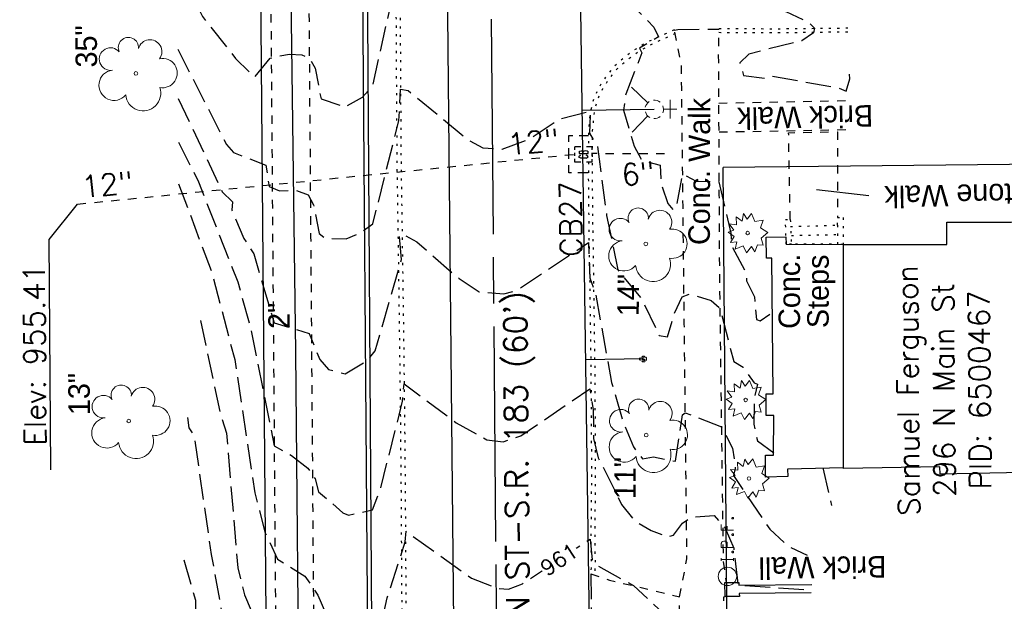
# Model space of a CAD drawing. Extents: x 2300122 to 2305194, y 360020 to 364238.
# Tile 48 of 93: x 2301740 to 2301868, y 361724 to 361800. Entities that reach past the tile are written whole.
import ezdxf
from ezdxf.enums import TextEntityAlignment as Align

# ---------------------------------------------------------------- set-up
doc = ezdxf.new("R2010")
doc.units = 0
doc.header["$LTSCALE"] = 20
doc.header["$MEASUREMENT"] = 0
doc.set_wipeout_variables(frame=1)
for name, pattern in [('CL', [2, 0.3, -0.15, 1.4, -0.15]), ('gasex', [0]), ('OhDOT_USTN1', [0.055, 0.014, -0.041]), ('OhDOT_USTN2', [0.11, 0.069, -0.041]), ('OhDOT_USTN3', [0.22, 0.165, -0.055]), ('OhDOT_USTN5', [0.11, 0.055, -0.055]), ('ohelecex', [0]), ('ohteleex', [0]), ('rowex', [0]), ('sanex', [0]), ('waterex', [0])]:
    doc.linetypes.add(name, pattern=pattern)
for name, color, linetype in [('BD_X_Building', 231, 'Continuous'), ('BD_X_Porch_or_Deck', 7, 'Continuous'), ('CM_X_Wall', 254, 'Continuous'), ('DR_X_Cells', 151, 'OhDOT_USTN2'), ('DR_X_Paved_Gutter', 133, 'OhDOT_USTN2'), ('DR_X_Storm_Sewer', 151, 'OhDOT_USTN5'), ('DR_X_Text', 7, 'Continuous'), ('DT_X_Contour_Major', 132, 'OhDOT_USTN3'), ('DT_X_Contour_Minor', 136, 'OhDOT_USTN3'), ('DT_X_Contour_Text', 7, 'Continuous'), ('PV_X_Curb', 120, 'OhDOT_USTN1'), ('PV_X_Driveway', 7, 'OhDOT_USTN5'), ('PV_X_EOP', 7, 'OhDOT_USTN3'), ('PV_X_Steps', 120, 'OhDOT_USTN1'), ('PV_X_Text', 7, 'Continuous'), ('PV_X_Walk', 120, 'OhDOT_USTN5'), ('RW_X_CL', 6, 'CL'), ('RW_X_Fee_RW', 6, 'rowex'), ('RW_X_Text', 7, 'Continuous'), ('SV_X_Mon_Cells_Found', 7, 'Continuous'), ('SV_X_Text_Name', 7, 'Continuous'), ('TX_X_20', 7, 'Continuous'), ('UT_X_Gas', 2, 'gasex'), ('UT_X_Gas_Text', 7, 'Continuous'), ('UT_X_Overhead_Electric', 1, 'ohelecex'), ('UT_X_Overhead_Telecom', 30, 'ohteleex'), ('UT_X_Sanitary_Line', 3, 'sanex'), ('UT_X_Water', 133, 'waterex'), ('UT_X_Water_Cells', 133, 'Continuous'), ('VG_X_Cells', 3, 'Continuous'), ('VG_X_Text', 7, 'Continuous')]:
    doc.layers.add(name, color=color, linetype=linetype)
doc.styles.add('Simplex Normal (0.14)', font='Simplex.shx')
doc.styles.add('Straight Normal (0.14) Font 30', font='font30.shx', dxfattribs={"height": 0.14})
doc.styles.add('Straight-Normal', font='font30.shx', dxfattribs={"height": 0.14})

# ---------------------------------------------------------------- blocks, each defined once
blk = doc.blocks.new('GCB-X')
at = {"layer": 'DR_X_Cells', "color": 121, "linetype": 'Continuous'}
for p, q in [((-0.0625, 0.0375), (-0.0375, 0.0375)), ((-0.0625, 0.0125), (-0.0625, 0.0375)), ((-0.0125, 0.0375), (0.0125, 0.0375)), ((0.0227, 0.0195), (0.0067, 0.0195)), ((0.0067, 0.0195), (0.0067, -0.0205)), ((0.0067, 0.0013), (0.0243, 0.0013)), ((0.0375, 0.0375), (0.0625, 0.0375)), ((0.0625, 0.0125), (0.0625, 0.0375)), ((-0.0625, -0.0375), (-0.0625, -0.0125)), ((-0.0625, -0.0375), (-0.0375, -0.0375)), ((-0.0125, -0.0375), (0.0125, -0.0375)), ((0.0067, -0.0205), (0.0243, -0.0205)), ((0.0375, -0.0375), (0.0625, -0.0375)), ((0.0625, -0.0375), (0.0625, -0.0125))]:
    blk.add_line(p, q, dxfattribs=at)
at = {"layer": 'DR_X_Cells', "color": 121, "linetype": 'Continuous', "extrusion": (0, 0, -1)}
for centre, radius, start, end in [((-0.014, 0), 0.0458, 344.8107, 15.1893), ((0.0184, 0.0074), 0.0127, 21.5603, 158.4397), ((-0.0198, 0.0101), 0.00986, 106.9987, 243.1793), ((-0.0199, -0.0096), 0.0117, 112.0547, 247.9453)]:
    blk.add_arc(centre, radius, start, end, dxfattribs=at)
at = {"layer": 'DR_X_Cells', "color": 121, "linetype": 'Continuous'}
blk.add_arc((-0.0184, -0.0073), 0.0127, 201.5603, 338.4397, dxfattribs=at)
blk = doc.blocks.new('ODOT STORM CATCH BASIN SQUARE')
blk.add_blockref('GCB-X', (0, 0))
blk = doc.blocks.new('TREE')
at = {"layer": 'VG_X_Cells', "color": 3, "linetype": 'Continuous', "lineweight": 0}
blk.add_circle((0, 0), 0.012, dxfattribs=at)
for centre, radius, start, end in [((-0.0492, 0.1684), 0.0658, 354.0047, 205.97412), ((0.0913, 0.1415), 0.0776, 323.82996, 165.0376), ((-0.1655, 0.0932), 0.0735, 39.06254, 279.54124), ((0.173, 0.0018), 0.0957, 259.14531, 101.45961), ((-0.1427, -0.0774), 0.0987, 96.17219, 320.57371), ((0.0473, -0.1303), 0.1142, 184.94757, 19.45715)]:
    blk.add_arc(centre, radius, start, end, dxfattribs=at)
blk = doc.blocks.new('SHRUB')
at = {"layer": 'VG_X_Cells', "color": 3, "linetype": 'Continuous', "lineweight": 0, "flags": 128}
blk.add_lwpolyline([(-0.0042, 0.0905), (0.026, 0.1273), (0.0467, 0.0746), (0.1013, 0.0836), (0.0844, 0.033), (0.1317, 0.0032), (0.0888, -0.0335), (0.1013, -0.0792), (0.0637, -0.0757), (0.0474, -0.1214), (0.026, -0.0868), (-0.0079, -0.1277), (-0.0293, -0.0833), (-0.0803, -0.1048), (-0.0707, -0.0578), (-0.1113, -0.0619), (-0.0877, -0.0224), (-0.1261, 0.006), (-0.0892, 0.0192), (-0.1195, 0.0593), (-0.0729, 0.0538), (-0.0744, 0.1057), (-0.0367, 0.0773), (-0.0264, 0.1266), (-0.0042, 0.0905)], dxfattribs=at)
at = {"layer": 'VG_X_Cells', "color": 3, "linetype": 'Continuous', "lineweight": 0}
blk.add_circle((0, 0), 0.0115, dxfattribs=at)
blk = doc.blocks.new('WSS')
at = {"layer": 'Defpoints', "color": 133, "linetype": 'Continuous', "lineweight": 30}
blk.add_point((0, 0), dxfattribs=at)
at = {"layer": 'UT_X_Water_Cells', "color": 133, "linetype": 'Continuous', "lineweight": 0}
for p, q in [((0.032, 0.106), (-0.032, 0.106)), ((0, 0.074), (0, 0.138)), ((0.02, 0.008), (0.055, -0.01))]:
    blk.add_line(p, q, dxfattribs=at)
at = {"layer": 'UT_X_Water_Cells', "color": 133, "linetype": 'Continuous', "lineweight": 0, "flags": 128}
for points in [[(-0.059, 0.045), (-0.074, 0.03), (-0.074, -0.03), (-0.059, -0.045)], [(-0.055, 0.035), (-0.041, -0.041), (-0.027, 0.035), (-0.013, -0.041), (0.001, 0.035)], [(0.045, 0.059), (0.03, 0.074), (-0.03, 0.074), (-0.045, 0.059)], [(0.059, -0.045), (0.074, -0.03), (0.074, 0.03), (0.059, 0.045)], [(-0.045, -0.059), (-0.03, -0.074), (0.03, -0.074), (0.045, -0.059)]]:
    blk.add_lwpolyline(points, dxfattribs=at)
at = {"layer": 'UT_X_Water_Cells', "color": 133, "linetype": 'Continuous', "lineweight": 0, "extrusion": (0, 0, -1)}
for centre, radius, start, end in [((-0.028, 0.02), 0.0135, 303.6324, 53.7413), ((-0.039, -0.005), 0.04, 61.3463, 118.6537), ((-0.037, -0.009), 0.0316, 235.6037, 316.3305), ((-0.044, -0.022), 0.017, 132.0642, 228.5117)]:
    blk.add_arc(centre, radius, start, end, dxfattribs=at)
blk = doc.blocks.new('FH')
at = {"layer": 'Defpoints', "color": 133, "linetype": 'Continuous', "lineweight": 30}
blk.add_point((0, 0), dxfattribs=at)
blk.add_point((0, 0), dxfattribs=at)
at = {"layer": 'UT_X_Water_Cells', "color": 133, "linetype": 'Continuous', "lineweight": 0}
for p, q in [((-0.0001, 0.0602), (-0.0001, 0.1462)), ((0.0599, 0.1032), (-0.0601, 0.1032)), ((-0.0423, -0.0424), (-0.1463, -0.1463)), ((0.0423, -0.0424), (0.1462, -0.1463))]:
    blk.add_line(p, q, dxfattribs=at)
for start, end in [(140.02099, 184.06293), (68.13946, 112.03798), (356.01648, 39.98885), (211.87877, 255.84793), (283.82389, 329.90967)]:
    blk.add_arc((0, 0), 0.06, start, end, dxfattribs=at)
blk = doc.blocks.new('IPF')
at = {"layer": 'SV_X_Mon_Cells_Found', "color": 7, "linetype": 'Continuous', "lineweight": 0, "flags": 128}
for points in [[(0.1007, 0.04), (0.1184, 0.04)], [(0.1095, -0.04), (0.1095, 0.04)], [(0.1878, -0.04), (0.1878, 0.04), (0.2143, 0.04), (0.217, 0.0394), (0.2209, 0.0381), (0.2225, 0.0368), (0.2242, 0.0356), (0.2264, 0.0324), (0.228, 0.0293), (0.2291, 0.0242), (0.2291, 0.0167), (0.2286, 0.0142), (0.2275, 0.0104), (0.2253, 0.006), (0.2231, 0.0041), (0.2214, 0.0028), (0.2187, 0.0016), (0.2143, 0.0009), (0.1878, 0.0009)], [(0.3383, 0.04), (0.3002, 0.04), (0.3002, -0.04)], [(0.3002, 0.0009), (0.3272, 0.0009)], [(0.1007, -0.04), (0.1184, -0.04)], [(0.1575, -0.0293), (0.1602, -0.0293), (0.1619, -0.0305), (0.1635, -0.0331), (0.1635, -0.0362), (0.1619, -0.0387), (0.1602, -0.04), (0.1575, -0.04), (0.1558, -0.0387), (0.1542, -0.0362), (0.1542, -0.0331), (0.1558, -0.0305), (0.1575, -0.0293)], [(0.2699, -0.0293), (0.2727, -0.0293), (0.2743, -0.0305), (0.276, -0.0331), (0.276, -0.0362), (0.2743, -0.0387), (0.2727, -0.04), (0.2699, -0.04), (0.2683, -0.0387), (0.2666, -0.0362), (0.2666, -0.0331), (0.2683, -0.0305), (0.2699, -0.0293)], [(0.3774, -0.0293), (0.3801, -0.0293), (0.3818, -0.0305), (0.3835, -0.0331), (0.3835, -0.0362), (0.3818, -0.0387), (0.3801, -0.04), (0.3774, -0.04), (0.3757, -0.0387), (0.3741, -0.0362), (0.3741, -0.0331), (0.3757, -0.0305), (0.3774, -0.0293)]]:
    blk.add_lwpolyline(points, dxfattribs=at)
at = {"layer": 'SV_X_Mon_Cells_Found', "color": 7, "linetype": 'Continuous', "lineweight": 0}
blk.add_circle((0, 0), 0.06, dxfattribs=at)

msp = doc.modelspace()

# ---------------------------------------------------------------- linework, layer by layer
at = {"layer": 'BD_X_Building', "flags": 128}
msp.add_lwpolyline([(2301874.74, 361741.04), (2301859.61, 361740.76), (2301859.59, 361741.69), (2301847.04, 361741.46), (2301847.04, 361770.65), (2301860.5, 361770.65), (2301860.5, 361773.55), (2301868.87, 361773.56), (2301875.77, 361773.57), (2301875.77, 361772.12), (2301890.77, 361772.12), (2301890.65, 361758.84), (2301895.49, 361758.8), (2301895.35, 361743.22), (2301874.76, 361743.41), (2301874.74, 361741.04)], close=True, dxfattribs=at)
at = {"layer": 'BD_X_Porch_or_Deck'}
msp.add_lwpolyline([(2301847.04, 361741.57), (2301839.76, 361741.41), (2301839.78, 361740.42), (2301836.88, 361740.35), (2301836.87, 361743.2), (2301837.91, 361743.2), (2301837.96, 361748.36), (2301836.95, 361748.39), (2301836.98, 361751.21), (2301837.87, 361751.19), (2301837.69, 361768.85), (2301837.01, 361768.84), (2301836.98, 361771.61), (2301839.54, 361771.62), (2301839.56, 361770.7), (2301847.04, 361770.65)], dxfattribs=at)
at = {"layer": 'CM_X_Wall', "flags": 128}
msp.add_lwpolyline([(2301842.85, 361725.28), (2301833.47, 361725.21), (2301833.48, 361724.83), (2301831.62, 361724.8), (2301831.58, 361726.62), (2301833.4, 361726.63), (2301833.41, 361726.27), (2301842.9, 361726.37)], dxfattribs=at)
at = {"layer": 'DR_X_Paved_Gutter', "flags": 128}
msp.add_lwpolyline([(2301813.81, 361779.95), (2301811.26, 361779.95), (2301811.26, 361784.83), (2301813.83, 361784.83)], dxfattribs=at)
at = {"layer": 'DR_X_Storm_Sewer', "flags": 128}
for points in [[(2301747.29, 361775.9), (2301812.07, 361782.39)], [(2301823.75, 361782.44), (2301814.32, 361782.47)]]:
    msp.add_lwpolyline(points, dxfattribs=at)
at = {"layer": 'DR_X_Text', "flags": 128}
msp.add_lwpolyline([(2301743.82, 361741.3), (2301743.59, 361771.3), (2301747.29, 361775.9)], dxfattribs=at)
at = {"layer": 'DT_X_Contour_Major', "flags": 128}
for points, elevation in [([(2301760.43, 361806.64), (2301763.56, 361800.34), (2301767.86, 361794.87), (2301770.36, 361792.43), (2301772.36, 361794.92), (2301774.88, 361795.44), (2301776.49, 361795.32), (2301777.52, 361794.86), (2301778.22, 361793.61), (2301779, 361789.59), (2301782.13, 361788.57), (2301784.4, 361789.81), (2301785.74, 361791.32), (2301789.21, 361806.9), (2301788.84, 361809.58), (2301788.99, 361810.66), (2301789.71, 361810.9), (2301798.95, 361802.87), (2301800.14, 361802.2), (2301803.48, 361801.82), (2301805.45, 361801.98), (2301811.63, 361804.03), (2301815.08, 361804.06), (2301818.43, 361803.02), (2301822.32, 361798.94), (2301822.96, 361797.66), (2301820.46, 361796.18), (2301820.79, 361795.6), (2301818.68, 361790.2), (2301818.41, 361788.14), (2301819.76, 361783.45), (2301820.81, 361781.56), (2301823.17, 361780.96), (2301823.3, 361778.53), (2301824.16, 361775.98), (2301824.86, 361775.12), (2301825.35, 361775.79), (2301826.1, 361779.8), (2301827.84, 361778.88), (2301830.82, 361778.8), (2301832.37, 361772.12), (2301832.49, 361770.46), (2301834.34, 361766.95), (2301834.42, 361765.91), (2301835.45, 361763.84), (2301835.69, 361760.88), (2301836.18, 361760.72), (2301837.99, 361761.9)], 965), ([(2301763.3, 361760.73), (2301765.86, 361748.68), (2301766.69, 361746.06), (2301768.15, 361728.54), (2301769.03, 361725.02), (2301771.38, 361719.45), (2301772.88, 361713.22), (2301773.56, 361712.13), (2301778, 361709.07), (2301779.95, 361704.83), (2301780.53, 361701.84), (2301782.16, 361699.58), (2301784.3, 361698.33), (2301785.26, 361698.57), (2301786.34, 361700.95), (2301786.87, 361701.47), (2301790.08, 361713.72), (2301790.04, 361714.67), (2301797.14, 361709.22), (2301801, 361707.18), (2301803.05, 361706.76), (2301804.41, 361707.16), (2301813.89, 361713.68), (2301814.51, 361713.43), (2301814.53, 361712.24), (2301814.75, 361712.61), (2301816.06, 361711.79), (2301818.41, 361709.01), (2301818.71, 361708.01), (2301816.32, 361705.15), (2301817.1, 361700.02), (2301817.98, 361698.34), (2301821.32, 361693.88), (2301821.66, 361693.85), (2301825.83, 361701.03), (2301830.9, 361698.99), (2301832.22, 361696.6), (2301831.32, 361695.5), (2301831.57, 361694.94), (2301831.87, 361694.98), (2301832.89, 361693.31), (2301833.68, 361692.68), (2301835.15, 361692.49), (2301835.28, 361686.73), (2301835.71, 361686.17), (2301835.35, 361684.28), (2301834.51, 361682.69), (2301833.52, 361682.76), (2301833.27, 361682.48), (2301835.39, 361681.88), (2301834.64, 361680.53), (2301834.73, 361678.41), (2301835.51, 361674.39), (2301837.29, 361671.48), (2301836.71, 361669.16), (2301837.94, 361667.27), (2301838.96, 361666.34), (2301840.05, 361665.85), (2301841.2, 361666.1), (2301841.79, 361666.78), (2301844.44, 361667.71), (2301847.22, 361669.9)], 960)]:
    msp.add_lwpolyline(points, dxfattribs=dict(at, elevation=elevation))
at = {"layer": 'DT_X_Contour_Minor', "flags": 128}
for points, elevation in [([(2301760.53, 361823.08), (2301760.84, 361821.82), (2301767.53, 361814.99), (2301769.75, 361811.59), (2301770.66, 361811.18), (2301772.58, 361811.52), (2301774.7, 361812.42), (2301777.09, 361812.84), (2301777.81, 361812.16), (2301779.07, 361807.37), (2301779.85, 361806.58), (2301781.92, 361806.62), (2301782.69, 361807.11), (2301786.52, 361813.95), (2301789.08, 361826.8), (2301788.7, 361829.96), (2301789.14, 361830.26), (2301791.81, 361828.48), (2301798.74, 361821.77), (2301800.25, 361820.85), (2301803.65, 361820.5), (2301805.71, 361820.61), (2301812.16, 361822.69), (2301814.51, 361821.99), (2301818.68, 361820.06), (2301820.69, 361818.57), (2301824.19, 361815.2), (2301828.68, 361809.94), (2301832.76, 361805.81), (2301836.4, 361802.94), (2301839.53, 361800.98), (2301842.47, 361799.59), (2301843.28, 361798.79), (2301843.15, 361798.2), (2301841.62, 361797.17), (2301834.7, 361795.44), (2301833.54, 361794.28), (2301834.04, 361792.65), (2301836.97, 361792.28), (2301837.64, 361792.58), (2301846.33, 361791.04), (2301847.41, 361790.6), (2301847.86, 361792.2), (2301847.79, 361793.65)], 966), ([(2301760.34, 361796.08), (2301766.67, 361783.66), (2301767.6, 361782.61), (2301771.83, 361780.99), (2301772.23, 361778.2), (2301773.59, 361777.61), (2301775.63, 361777.74), (2301777.32, 361777.12), (2301778.04, 361775.82), (2301778.74, 361772.06), (2301779.57, 361771.46), (2301782.29, 361771.37), (2301784.05, 361772.13), (2301785.75, 361773.33), (2301789.14, 361786.76), (2301789.35, 361790.85), (2301790.35, 361790.68), (2301798.1, 361784.32), (2301800.08, 361783.21), (2301802.58, 361783.05), (2301806.21, 361784.41), (2301810.11, 361787), (2301814.06, 361788.01), (2301813.96, 361785.13), (2301815.01, 361783.44), (2301816.19, 361774.41), (2301817.65, 361767.35), (2301820.82, 361763.46), (2301823.02, 361758.8), (2301824.14, 361758.6), (2301825, 361761.64), (2301826.05, 361763.81), (2301827.07, 361764.23), (2301829.82, 361763.34), (2301830.93, 361762.4), (2301832.76, 361755.39), (2301833.98, 361754.66), (2301835.39, 361752.62), (2301835.84, 361752.45), (2301835.44, 361750.66), (2301835.35, 361747.27), (2301835.82, 361745.08), (2301837.99, 361743.53)], 964), ([(2301760.41, 361789.65), (2301766.14, 361777.5), (2301767.48, 361776.19), (2301767.39, 361775.09), (2301768.95, 361771.44), (2301770.25, 361769.41), (2301772.88, 361760.44), (2301777.44, 361759.07), (2301778.85, 361755.66), (2301779.99, 361754.37), (2301782.16, 361753.81), (2301785.03, 361755.52), (2301786.04, 361756.78), (2301789.49, 361768.69), (2301789.2, 361771.76), (2301789.56, 361772.04), (2301791.46, 361771), (2301796.98, 361766.21), (2301799.58, 361764.49), (2301802.8, 361764.21), (2301804.53, 361764.69), (2301813.83, 361770.89), (2301814.02, 361766.29), (2301814.75, 361764.17), (2301816.85, 361752.68), (2301818.4, 361747.4), (2301819.69, 361744.3), (2301820.86, 361742.75), (2301822.28, 361742.99), (2301825.18, 361742.42), (2301826.07, 361748.45), (2301826.44, 361748.74), (2301831.14, 361746.9), (2301832.6, 361744.13), (2301832.95, 361741.49), (2301832.73, 361740.58), (2301837.43, 361733.57), (2301839.96, 361731.27), (2301842.3, 361730.21)], 963), ([(2301760.44, 361783.97), (2301763.05, 361778.79), (2301768.16, 361765.77), (2301769.84, 361759.68), (2301772.9, 361744.41), (2301775.17, 361743.18), (2301777.27, 361741.53), (2301778.25, 361740.12), (2301778.69, 361738.46), (2301781.86, 361735.69), (2301782.57, 361735.4), (2301785.7, 361736.11), (2301786.74, 361738.79), (2301789.63, 361750.23), (2301789.82, 361752.49), (2301796.62, 361747.44), (2301800.59, 361745.23), (2301802.74, 361744.94), (2301805.04, 361745.74), (2301813.99, 361751.84), (2301814.44, 361749.1), (2301814.5, 361745.39), (2301815.11, 361742.88), (2301818.13, 361736.81), (2301819.84, 361734.68), (2301821.98, 361733.39), (2301824.24, 361732.6), (2301824.92, 361732.78), (2301826.09, 361734.37), (2301827.2, 361735.12), (2301830.21, 361735.36), (2301831.63, 361733.73), (2301832.75, 361731.09), (2301833.32, 361726.29), (2301842.87, 361725.67)], 962), ([(2301760.43, 361778.56), (2301764.79, 361766.99), (2301767.76, 361755.65), (2301770.37, 361738.32), (2301771.7, 361733.19), (2301773.35, 361729.66), (2301776.89, 361727.48), (2301778.59, 361724.97), (2301781.69, 361717.66), (2301782.52, 361716.75), (2301786.16, 361717.96), (2301787.63, 361724.62), (2301789.95, 361731.92), (2301790.1, 361733.3), (2301798.58, 361727.18), (2301802.15, 361725.85), (2301803.42, 361725.76), (2301805.23, 361726.48), (2301814.05, 361732.29), (2301814.33, 361729.58), (2301814.96, 361728.86), (2301819.71, 361726.23), (2301824.44, 361721.81), (2301826.11, 361719.71), (2301830.12, 361717.7), (2301833.86, 361716.48), (2301837.5, 361712.61), (2301837.52, 361712.19), (2301836.58, 361711.67), (2301834.37, 361707.46), (2301834.84, 361704.99), (2301834.22, 361697.87), (2301834.55, 361697.51), (2301835.01, 361697.68), (2301835.32, 361700.42), (2301835.66, 361700.93), (2301837.61, 361700.5), (2301839.08, 361697.5), (2301839.38, 361698.1), (2301839.22, 361699.88), (2301842.85, 361707.39)], 961), ([(2301848.61, 361660.5), (2301842.31, 361660.29), (2301836.37, 361660.72), (2301834.86, 361663.16), (2301831.2, 361679.88), (2301829.1, 361680.34), (2301825.94, 361682.13), (2301825.67, 361681.88), (2301825.51, 361679.88), (2301824.58, 361676.93), (2301821.31, 361676.55), (2301818.38, 361677.73), (2301817.23, 361679.53), (2301815.73, 361689.54), (2301814.75, 361692.6), (2301814.44, 361695.38), (2301812.94, 361694.64), (2301806.93, 361689.93), (2301803.5, 361687.93), (2301801.78, 361688.04), (2301798.25, 361689.3), (2301792.02, 361693.62), (2301790.31, 361694.46), (2301790.02, 361694.16), (2301790.13, 361692.33), (2301789.57, 361691.7), (2301785.48, 361680.57), (2301783.3, 361680.38), (2301782.08, 361680.74), (2301778.67, 361689.08), (2301777.74, 361690.13), (2301773.31, 361693.22), (2301770.52, 361702.5), (2301766.91, 361718.5), (2301764.74, 361730.29), (2301762.52, 361745.68), (2301761.85, 361746.75), (2301761.65, 361748.12)], 959), ([(2301844.36, 361741.57), (2301845.49, 361736.68)], 964), ([(2301843.27, 361624.98), (2301843.17, 361623.59), (2301841.74, 361623.14), (2301842.6, 361620.58), (2301842.68, 361616.11), (2301842.43, 361615.1), (2301839.72, 361613.34), (2301838.57, 361613.21), (2301837.92, 361614.16), (2301837.95, 361618.4), (2301837.66, 361620.4), (2301836.2, 361621.9), (2301835.85, 361622.76), (2301837.28, 361623.55), (2301834.82, 361624.09), (2301834.62, 361633.73), (2301837.24, 361637.48), (2301835.71, 361638.87), (2301834.55, 361640.46), (2301834.6, 361642.47), (2301835.59, 361645.22), (2301838.69, 361645.06), (2301839.93, 361646.59), (2301842.29, 361647.98), (2301843.86, 361650.54), (2301845.09, 361656.81), (2301844.63, 361657.41), (2301840.72, 361658.82), (2301831.62, 361659.59), (2301826.26, 361662.99), (2301825.81, 361661.81), (2301825.17, 361661.75), (2301823.14, 361662.75), (2301821.48, 361662.88), (2301817.7, 361663.97), (2301816.93, 361664.84), (2301816.33, 361666.71), (2301814.65, 361676.38), (2301806.88, 361671.23), (2301803.67, 361669.57), (2301800.09, 361670.14), (2301798.1, 361670.78), (2301790.65, 361675.09), (2301786.27, 361661.81), (2301786.2, 361660.23), (2301785.05, 361659.54), (2301782.41, 361659.73), (2301781.63, 361660.06), (2301778.9, 361667.64), (2301777.96, 361668.65), (2301773.7, 361669.7), (2301772.08, 361672.83), (2301771.42, 361675.16), (2301771.11, 361679.24), (2301766.72, 361702.06), (2301765.82, 361708.5), (2301762.67, 361719.96), (2301762.68, 361724.3), (2301761.12, 361729.65)], 958)]:
    msp.add_lwpolyline(points, dxfattribs=dict(at, elevation=elevation))
at = {"layer": 'PV_X_Curb', "flags": 128}
for points in [[(2301789.04, 361839.74), (2301789.15, 361830), (2301789.25, 361820.07), (2301789.23, 361810.07), (2301789.23, 361809.87), (2301789.31, 361799.88), (2301789.36, 361789.89), (2301789.42, 361781.34), (2301789.57, 361771.35), (2301789.71, 361761.35), (2301789.75, 361758.5), (2301789.87, 361748.51), (2301789.96, 361738.52), (2301789.98, 361735.62), (2301790.04, 361725.63), (2301790.11, 361711.73), (2301790.17, 361701.74), (2301790.27, 361691.75), (2301790.37, 361686.32), (2301790.5, 361676.32), (2301790.54, 361671.57), (2301790.61, 361661.58), (2301790.72, 361651.58), (2301790.76, 361641.59), (2301790.85, 361636.71), (2301790.96, 361628.17), (2301790.99, 361618.18), (2301791.02, 361608.19), (2301791.23, 361588.2), (2301791.37, 361568.21), (2301791.4, 361565.69), (2301791.5, 361558.36), (2301791.51, 361556.27), (2301791.54, 361555.03), (2301791.65, 361546.91), (2301791.77, 361546.27), (2301791.27, 361546.19), (2301791.15, 361546.87), (2301791.04, 361555.02), (2301791.01, 361556.26), (2301791, 361558.35), (2301790.9, 361565.68), (2301790.87, 361568.21), (2301790.73, 361588.2), (2301790.52, 361608.18), (2301790.49, 361618.18), (2301790.46, 361628.17), (2301790.35, 361636.7), (2301790.26, 361641.59), (2301790.22, 361651.58), (2301790.11, 361661.57), (2301790.04, 361671.57), (2301790, 361676.32), (2301789.87, 361686.31), (2301789.77, 361691.74), (2301789.67, 361701.74), (2301789.61, 361711.73), (2301789.54, 361725.63), (2301789.48, 361735.62), (2301789.46, 361738.51), (2301789.37, 361748.51), (2301789.25, 361758.5), (2301789.21, 361761.35), (2301789.07, 361771.34), (2301788.92, 361781.33), (2301788.86, 361789.89), (2301788.81, 361799.88), (2301788.73, 361809.87), (2301788.73, 361810.07), (2301788.75, 361820.06), (2301788.65, 361829.99), (2301788.42, 361849.98), (2301788.41, 361850.84), (2301788.34, 361860.83), (2301788.3, 361870.82), (2301788.21, 361877.11), (2301788.14, 361886.66), (2301788.09, 361891.23), (2301788.05, 361898.84), (2301787.93, 361908.5), (2301787.85, 361918.16), (2301787.85, 361922.57), (2301787.76, 361932.23), (2301787.75, 361939.17), (2301787.62, 361948.83), (2301787.44, 361968.15), (2301787.35, 361977.81), (2301787.32, 361987.47), (2301787.3, 361989.83), (2301787.24, 361999.49), (2301787.25, 362009.15), (2301787.22, 362016.34), (2301787.16, 362018.97), (2301787.16, 362019.42), (2301787.1, 362019.8), (2301786.97, 362020.11), (2301786.88, 362020.35), (2301786.71, 362020.56), (2301786.43, 362020.85), (2301785.33, 362021.77), (2301784.52, 362022.33), (2301784.05, 362022.64), (2301783.57, 362022.89), (2301783.22, 362023.03), (2301782.58, 362023.17), (2301781.25, 362023.35), (2301779.52, 362023.38), (2301778.77, 362023.4), (2301778.02, 362023.37), (2301777.26, 362023.34), (2301776.5, 362023.28), (2301776.15, 362023.28)], [(2301830.83, 361798.77), (2301831.07, 361798.75), (2301832.68, 361798.76), (2301838.51, 361798.73), (2301845.98, 361798.82), (2301847.75, 361798.84)], [(2301824.99, 361798.57), (2301824.63, 361798.41), (2301823.75, 361798.01), (2301821.44, 361796.97), (2301820.01, 361796.09), (2301818.56, 361795.04), (2301817.22, 361793.86), (2301816.47, 361792.99), (2301815.63, 361791.81), (2301815.22, 361791.15), (2301814.62, 361789.86), (2301814.34, 361789.04), (2301814.08, 361787.91), (2301813.96, 361786.91), (2301813.83, 361785.51), (2301813.82, 361783.37)], [(2301825.13, 361798.08), (2301824.83, 361797.95), (2301823.96, 361797.56), (2301821.68, 361796.52), (2301820.29, 361795.67), (2301818.88, 361794.65), (2301817.57, 361793.5), (2301816.87, 361792.68), (2301816.05, 361791.53), (2301815.66, 361790.91), (2301815.08, 361789.68), (2301814.83, 361788.9), (2301814.57, 361787.82), (2301814.46, 361786.86), (2301814.32, 361785.47), (2301814.31, 361779.47), (2301814.31, 361779.13), (2301814.39, 361771.34), (2301814.41, 361771.26), (2301814.65, 361753.9), (2301814.72, 361741.23), (2301814.64, 361732.3), (2301814.69, 361728.93), (2301814.66, 361728.52), (2301814.64, 361728.02), (2301814.65, 361727.61)], [(2301830.81, 361798.27), (2301831.06, 361798.25), (2301832.68, 361798.26), (2301838.51, 361798.23), (2301845.99, 361798.32), (2301847.76, 361798.34)], [(2301813.82, 361781.37), (2301813.81, 361779.48), (2301813.81, 361779.13), (2301813.89, 361771.28), (2301813.91, 361771.2), (2301814.15, 361753.89), (2301814.22, 361741.23), (2301814.14, 361732.3), (2301814.18, 361728.94), (2301814.16, 361728.54), (2301814.14, 361728.02), (2301814.15, 361727.78)]]:
    msp.add_lwpolyline(points, dxfattribs=at)
at = {"layer": 'PV_X_Driveway', "flags": 128}
msp.add_lwpolyline([(2301814.15, 361727.78), (2301816.58, 361726.95), (2301825.69, 361724.78)], dxfattribs=at)
at = {"layer": 'PV_X_EOP', "flags": 128}
for points in [[(2301824.99, 361798.57), (2301825.04, 361798.53), (2301825.47, 361798.65), (2301830.81, 361798.68), (2301830.83, 361798.77)], [(2301814.15, 361727.78), (2301814.23, 361720.22), (2301814.44, 361706.64), (2301814.44, 361706.63)]]:
    msp.add_lwpolyline(points, dxfattribs=at)
at = {"layer": 'PV_X_Steps'}
msp.add_line((2301840.27, 361771.81), (2301846.25, 361771.94), dxfattribs=at)
msp.add_lwpolyline([(2301840.28, 361770.7), (2301839.56, 361770.7), (2301839.49, 361773.88), (2301840.11, 361773.89), (2301840.14, 361772.98), (2301846.26, 361773.16), (2301846.26, 361774.14), (2301846.98, 361774.14), (2301846.98, 361770.65), (2301846.26, 361770.66)], dxfattribs=at)
at = {"layer": 'PV_X_Steps', "flags": 128}
msp.add_lwpolyline([(2301846.26, 361773.16), (2301846.26, 361770.66), (2301840.28, 361770.7), (2301840.27, 361771.81), (2301840.14, 361772.98)], dxfattribs=at)
at = {"layer": 'PV_X_Text'}
msp.add_lwpolyline([(2301843.52, 361777.8), (2301850.34, 361777.04)], dxfattribs=at)
at = {"layer": 'PV_X_Walk', "flags": 128}
for points in [[(2301780.24, 361520.25), (2301779.92, 361524.91), (2301780.07, 361525.75), (2301779.89, 361542.98), (2301779.78, 361552.98), (2301779.68, 361561.91), (2301779.63, 361571.89), (2301779.57, 361581.88), (2301779.52, 361591.88), (2301779.49, 361595.97), (2301779.35, 361605.98), (2301779.2, 361615.97), (2301779.05, 361625.96), (2301778.9, 361635.95), (2301778.76, 361645.95), (2301778.74, 361647), (2301778.64, 361656.98), (2301778.54, 361666.97), (2301778.45, 361676.96), (2301778.4, 361681.76), (2301778.32, 361691.74), (2301778.24, 361701.72), (2301778.16, 361711.71), (2301778.07, 361721.69), (2301777.99, 361731.78), (2301777.92, 361741.75), (2301777.84, 361751.73), (2301777.77, 361761.72), (2301777.69, 361771.7), (2301777.62, 361781.68), (2301777.54, 361791.67), (2301777.47, 361801.16), (2301777.42, 361811.14), (2301777.37, 361821.12), (2301777.32, 361831.11), (2301777.27, 361841.09), (2301777.25, 361846.18), (2301777.23, 361856.16), (2301777.22, 361866.14), (2301777.21, 361876.04), (2301777.17, 361886.03), (2301777.13, 361896.02), (2301777.09, 361906), (2301777.03, 361915.99), (2301776.97, 361925.97), (2301776.91, 361935.96), (2301776.86, 361945.94), (2301776.8, 361955.93), (2301776.77, 361960.96), (2301776.72, 361970.94), (2301776.67, 361980.94), (2301776.63, 361990.93), (2301776.6, 361995.77), (2301776.44, 362005.79), (2301776.27, 362015.79), (2301776.14, 362023.78), (2301771.16, 362023.62), (2301771.29, 362015.7), (2301771.45, 362005.71), (2301771.61, 361995.74), (2301771.63, 361990.91), (2301771.67, 361981.29), (2301764.39, 361981.41)], [(2301760.45, 361960.62), (2301771.1, 361960.89), (2301771.77, 361960.91), (2301771.8, 361955.9), (2301771.86, 361945.91), (2301771.91, 361935.93), (2301771.97, 361925.94), (2301772.03, 361915.96), (2301772.09, 361905.98), (2301772.13, 361896), (2301772.17, 361886.01), (2301772.21, 361876.04), (2301772.22, 361866.13), (2301772.23, 361856.15), (2301772.25, 361846.16), (2301772.27, 361841.06), (2301772.32, 361831.08), (2301772.37, 361821.1), (2301772.42, 361811.11), (2301772.47, 361801.13), (2301772.54, 361791.63), (2301772.62, 361781.65), (2301772.69, 361771.67), (2301772.77, 361761.68), (2301772.85, 361751.71), (2301772.92, 361741.73), (2301773, 361731.74), (2301773.08, 361721.67), (2301773.16, 361711.68), (2301773.24, 361701.69), (2301773.32, 361691.71), (2301773.4, 361681.71), (2301773.45, 361676.91), (2301773.55, 361666.92), (2301773.64, 361656.93), (2301773.74, 361646.93), (2301773.76, 361645.87), (2301773.9, 361635.88), (2301774.05, 361625.89), (2301774.2, 361615.9), (2301774.35, 361605.91), (2301774.49, 361595.94), (2301774.52, 361591.85), (2301774.57, 361581.86), (2301774.63, 361571.86), (2301774.68, 361561.85), (2301774.78, 361552.92), (2301774.89, 361542.93), (2301775.1, 361523.19), (2301775.1, 361520.37)], [(2301833.42, 361633.43), (2301831.86, 361633.43), (2301831.84, 361635.48), (2301831.75, 361642.77), (2301831.65, 361648.82), (2301831.7, 361658.81), (2301831.71, 361661.05), (2301831.48, 361671.04), (2301831.25, 361681.02), (2301831.06, 361689.27), (2301831.22, 361694.56), (2301831.09, 361699.81), (2301830.97, 361709.8), (2301830.96, 361710.17), (2301831.19, 361718.64), (2301831.47, 361724.79), (2301831.62, 361724.8), (2301831.58, 361726.62), (2301831.79, 361726.62), (2301831.42, 361729.48), (2301831.28, 361739.45), (2301831.15, 361749.43), (2301831.02, 361759.4), (2301830.92, 361767.12), (2301830.87, 361777.11), (2301830.82, 361787.1), (2301830.78, 361795.8), (2301830.81, 361798.68)], [(2301815.46, 361632.96), (2301816.38, 361632.69), (2301817.51, 361632.58), (2301819.17, 361632.57), (2301822.47, 361632.6), (2301825.59, 361632.72), (2301826.81, 361632.77), (2301826.84, 361635.43), (2301826.76, 361642.72), (2301826.55, 361648.51), (2301826.41, 361658.5), (2301826.38, 361660.97), (2301826.24, 361670.96), (2301826.11, 361680.94), (2301826.07, 361683.72), (2301825.99, 361689.33), (2301825.86, 361699.31), (2301825.72, 361709.29), (2301825.7, 361710.77), (2301825.68, 361712.19), (2301825.69, 361722.17), (2301825.69, 361724.76), (2301826.65, 361729.73), (2301826.57, 361737.37), (2301826.48, 361745.02), (2301826.4, 361752.66), (2301826.31, 361760.31), (2301826.23, 361767.96), (2301826.14, 361775.6), (2301826.06, 361783.25), (2301825.97, 361790.89), (2301825.94, 361794.03), (2301825.04, 361798.53)], [(2301830.81, 361789.05), (2301840.89, 361789.25), (2301847.82, 361789.38)], [(2301830.83, 361785.29), (2301840.92, 361785.48), (2301847.79, 361785.61)], [(2301840.11, 361773.89), (2301839.92, 361783.91), (2301839.9, 361785.19), (2301846.27, 361785.31), (2301846.27, 361775.31), (2301846.27, 361774.14)]]:
    msp.add_lwpolyline(points, dxfattribs=at)
at = {"layer": 'RW_X_CL'}
msp.add_lwpolyline([(2301809.27, 360843.01), (2301795.81, 362440.51), (2302015.45, 363056.38)], dxfattribs=at)
at = {"layer": 'RW_X_Fee_RW', "flags": 128}
for points in [[(2301774.58, 361399.59), (2301769.35, 362019.42)], [(2301992.89, 361782.35), (2301831.37, 361780.66)], [(2301832.89, 361600.38), (2301831.37, 361780.66)]]:
    msp.add_lwpolyline(points, dxfattribs=at)
at = {"layer": 'UT_X_Gas', "flags": 128}
msp.add_lwpolyline([(2301786.46, 360800.71), (2301783.63, 361136.44), (2301784.02, 361143.61), (2301784.48, 361163.63), (2301784.75, 361199.89), (2301783.93, 361340.84), (2301782.25, 361414.15), (2301781.91, 361479.56), (2301779.96, 361510.8), (2301778.46, 361553.41), (2301777.37, 361599.67), (2301776.66, 361652.8), (2301775.71, 361756.61), (2301773.99, 361889.38), (2301774.09, 361989.44), (2301773.4, 362075.74), (2301772.37, 362166.93), (2301773.24, 362216.32), (2301771.88, 362265.5), (2301781.28, 362265.58), (2301779.78, 362443.22), (2301826.67, 362574.68)], dxfattribs=at)
at = {"layer": 'UT_X_Overhead_Electric', "flags": 128}
msp.add_lwpolyline([(2301785.18, 361707.74), (2301784.29, 361826.47)], dxfattribs=at)
at = {"layer": 'UT_X_Overhead_Telecom', "flags": 128}
msp.add_lwpolyline([(2301785.72, 361707.74), (2301784.91, 361826.49)], dxfattribs=at)
at = {"layer": 'UT_X_Sanitary_Line', "flags": 128}
msp.add_lwpolyline([(2301797.02, 361646.6), (2301793.15, 362038.06)], dxfattribs=at)
at = {"layer": 'UT_X_Water'}
for points in [[(2301822.33, 361352.17), (2301814.9, 361607.27), (2301814.12, 361708.71), (2301812.25, 361841.29), (2301812.28, 361843.15), (2301811.87, 361956.26), (2301810.85, 362072.87), (2301812.89, 362166.3), (2301809.1, 362352.78), (2301811.59, 362418.91), (2301821.03, 362465.59), (2301853.18, 362560.74)], [(2301822.4, 361788.23), (2301813, 361788.1)], [(2301821, 361755.75), (2301813.46, 361755.64)]]:
    msp.add_lwpolyline(points, dxfattribs=at)

# ---------------------------------------------------------------- block references
at = {"layer": 'DR_X_Cells', "xscale": 16, "yscale": 30, "zscale": 20, "rotation": 89.90064622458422}
msp.add_blockref('ODOT STORM CATCH BASIN SQUARE', (2301813.19, 361782.37), dxfattribs=at)
at = {"layer": 'SV_X_Mon_Cells_Found', "xscale": 20, "yscale": 20, "zscale": 20, "rotation": 90}
msp.add_blockref('IPF', (2301831.93, 361727.43), dxfattribs=at)
at = {"layer": 'UT_X_Water_Cells'}
for name, p, xscale, yscale, zscale, rotation in [('FH', (2301822.4, 361788.23), 20, 20, 20, 270.8106131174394), ('WSS', (2301821, 361755.75), 5, 5, 5, 90.81061311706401)]:
    msp.add_blockref(name, p, dxfattribs=dict(at, xscale=xscale, yscale=yscale, zscale=zscale, rotation=rotation))
at = {"layer": 'VG_X_Cells', "xscale": 20, "yscale": 20, "zscale": 20}
for name, p in [('TREE', (2301754.9, 361792.92)), ('TREE', (2301821.3, 361770.71)), ('SHRUB', (2301834.56, 361772.13)), ('SHRUB', (2301834.3, 361750.4)), ('TREE', (2301753.97, 361747.66)), ('TREE', (2301821.35, 361745.83)), ('SHRUB', (2301834.73, 361740.17))]:
    msp.add_blockref(name, p, dxfattribs=at)

# ---------------------------------------------------------------- texts
at = {"layer": 'DR_X_Text', "char_height": 2.8, "attachment_point": 5, "style": 'Simplex Normal (0.14)'}
for s, insert, rotation in [('12"', (2301806.63, 361784.01), 5.7233), ('6"', (2301820.27, 361779.87), 5.7233), ('12"', (2301751.17, 361778.46), 5.7233), ('CB27', (2301811.52, 361773.96), 90.6282), ('Elev: 955.41', (2301741.7, 361756.29), 90.4349)]:
    msp.add_mtext(s, dxfattribs=dict(at, insert=insert, rotation=rotation))
at = {"layer": 'PV_X_Text', "char_height": 2.8, "width": 23.4667, "attachment_point": 5, "style": 'Straight-Normal'}
for s, insert, rotation in [('Conc. Walk', (2301828.28, 361780.14), 89.8547), ('Brick Walk', (2301842.06, 361787.25), 181.1206), ('Stone Walk', (2301861.95, 361777.06), 181.1206)]:
    msp.add_mtext(s, dxfattribs=dict(at, insert=insert, rotation=rotation))
at = {"layer": 'PV_X_Text', "insert": (2301842.27, 361764.54), "char_height": 2.8, "width": 26.6038, "attachment_point": 5, "rotation": 90, "line_spacing_factor": 0.8, "style": 'Straight-Normal'}
msp.add_mtext('Conc.\\PSteps', dxfattribs=at)
at = {"layer": 'RW_X_Text', "style": 'Simplex Normal (0.14)'}
msp.add_text("N. MAIN ST-S.R. 183 (60')", height=3, rotation=90.4829, dxfattribs=at).set_placement((2301804.5, 361737), align=Align.MIDDLE_CENTER)
at = {"layer": 'SV_X_Text_Name', "insert": (2301860.1, 361751.69), "char_height": 2.8, "width": 77.9146, "attachment_point": 5, "rotation": 90.4829, "style": 'Simplex Normal (0.14)'}
msp.add_mtext('Samuel Ferguson\\P296 N Main St\\P\\pxqc;PID: 6500467', dxfattribs=at)
at = {"layer": 'TX_X_20', "insert": (2301844.3, 361728.62), "char_height": 2.8, "attachment_point": 5, "rotation": 180.6108, "style": 'Straight-Normal'}
msp.add_mtext('Brick Wall', dxfattribs=at)
at = {"layer": 'UT_X_Gas_Text', "style": 'Straight Normal (0.14) Font 30'}
msp.add_text('2"', height=2.8, rotation=90.7444, dxfattribs=at).set_placement((2301773.52, 361761.36), align=Align.MIDDLE_CENTER)
at = {"layer": 'VG_X_Text', "style": 'Straight Normal (0.14) Font 30'}
for s, rotation, p in [('35"', 90.4829, (2301748.42, 361796.43)), ('14"', 89.5486, (2301819, 361764.05)), ('13"', 90.4829, (2301747.49, 361751.17)), ('11"', 89.5486, (2301818.58, 361740.22))]:
    msp.add_text(s, height=2.8, rotation=rotation, dxfattribs=at).set_placement(p, align=Align.MIDDLE_CENTER)

# ---------------------------------------------------------------- next in the draw order: wipeouts: each hides what was drawn before it
msp.add_wipeout([(2301808.49, 361727.13), (2301812.91, 361730.04), (2301811.53, 361732.13), (2301807.12, 361729.22)]).dxf.layer = 'DT_X_Contour_Text'

# ---------------------------------------------------------------- next in the draw order: texts
at = {"layer": 'DT_X_Contour_Text', "style": 'Simplex Normal (0.14)'}
msp.add_text('961', height=2, rotation=33.3744, dxfattribs=at).set_placement((2301810.01, 361729.63), align=Align.MIDDLE_CENTER)

doc.saveas('drawing.dxf')
